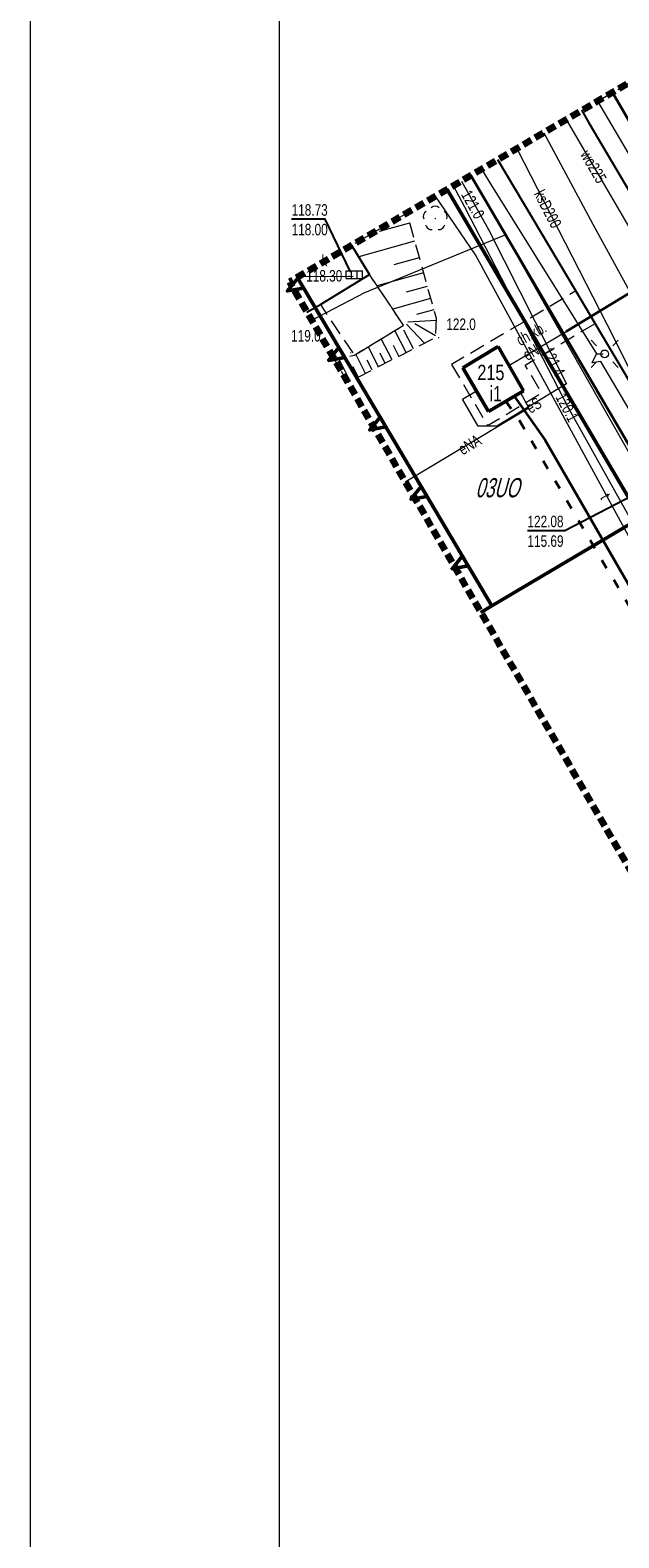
# Model space of a CAD drawing. Header units: metres. Extents: x 7464056 to 7464277, y 5957530 to 5957827.
# Tile 21 of 26: x 7464056 to 7464095, y 5957668 to 5957766. Entities that reach past the tile are written whole.
import ezdxf
from ezdxf.enums import TextEntityAlignment as Align

# ---------------------------------------------------------------- set-up
doc = ezdxf.new("R2010")
doc.units = ezdxf.units.M
doc.header["$MEASUREMENT"] = 0
for name, pattern in [('1.0_0.5', [1.5, 1, -0.5]), ('1.5_0.5', [2, 1.5, -0.5]), ('2', [0.9, 0.6, -0.3]), ('219-500', [0]), ('ACAD_ISO03W100', [30, 12, -18]), ('egug-500', [1, 0.5, -0.5])]:
    doc.linetypes.add(name, pattern=pattern)
doc.layers.get('0').update_dxf_attribs({"color": 2, "linetype": 'CONTINUOUS', "lineweight": 5})
for name, color, linetype in [('000 Inne (niezydentyfikowane)', 7, 'CONTINUOUS'), ('218-kontur użytku gruntowego', 7, 'CONTINUOUS'), ('312-budynek ewidencyjny', 7, 'CONTINUOUS'), ('312-oznaczenie budynku ewidencyjnego', 7, 'CONTINUOUS'), ('312-oznaczenie budynku ewidencyjnego-Atr117', 7, 'CONTINUOUS'), ('chodnik', 7, 'CONTINUOUS'), ('chodnik-Atr17', 7, 'CONTINUOUS'), ('drzewo liściaste', 7, 'CONTINUOUS'), ('jezdnia', 7, 'CONTINUOUS'), ('kratka ściekowa', 7, 'CONTINUOUS'), ('kratka ściekowa-Atr17', 7, 'CONTINUOUS'), ('krawężnik', 7, 'CONTINUOUS'), ('latarnia', 7, 'CONTINUOUS'), ('obudowa ochronna przewodu', 7, 'CONTINUOUS'), ('pikieta naturalna', 7, 'CONTINUOUS'), ('przewód elektroenergetyczny podziemny', 7, 'CONTINUOUS'), ('przewód elektroenergetyczny podziemny-Atr1', 7, 'CONTINUOUS'), ('przewód gazowy', 7, 'CONTINUOUS'), ('przewód kanalizacyjny', 7, 'CONTINUOUS'), ('przewód kanalizacyjny-Atr1', 7, 'CONTINUOUS'), ('przewód telekomunikacyjny podziemny', 7, 'CONTINUOUS'), ('przewód telekomunikacyjny podziemny-Atr1', 7, 'CONTINUOUS'), ('przewód wodociągowy', 7, 'CONTINUOUS'), ('przewód wodociągowy-Atr1', 7, 'CONTINUOUS'), ('rzedna', 7, 'CONTINUOUS'), ('rzedna-Atr2', 7, 'CONTINUOUS'), ('rzedna-Atr3', 7, 'CONTINUOUS'), ('skarpa nieumocniona', 7, 'CONTINUOUS'), ('trawnik', 7, 'CONTINUOUS'), ('Zakres', 7, 'CONTINUOUS')]:
    doc.layers.add(name, color=color, linetype=linetype)
for name, color, linetype, lineweight in [('219-działka ewidencyjna', 7, 'CONTINUOUS', 30), ('__A-Tabelka', 7, 'CONTINUOUS', 18), ('_E-kabel el', 1, 'ACAD_ISO03W100', 40), ('pikieta naturalna-Atr2', 8, 'CONTINUOUS', 9)]:
    doc.layers.add(name, color=color, linetype=linetype, lineweight=lineweight)
doc.styles.get("Standard").update_dxf_attribs({"font": 'Working1250', "width": 0.75})

# ---------------------------------------------------------------- blocks, each defined once
blk = doc.blocks.new('PW01')
at = {"linetype": 'Continuous', "lineweight": 13}
h = blk.add_hatch(color=0, dxfattribs=at)
edge = h.paths.add_edge_path()
edge.add_arc((0, 0), 0.045, 0, 360)
blk = doc.blocks.new('US05')
at = {"color": 0, "linetype": 'Continuous', "lineweight": 13}
for p, q in [((-0.525, -0.25), (-0.525, 0.25)), ((-0.525, 0.25), (-0.175, 0.25)), ((-0.175, -0.25), (-0.175, 0.25)), ((-0.175, 0.25), (0.175, 0.25)), ((0.175, -0.25), (0.175, 0.25)), ((0.175, 0.25), (0.525, 0.25)), ((0.525, -0.25), (0.525, 0.25)), ((-0.525, -0.25), (-0.175, -0.25)), ((-0.175, -0.25), (0.175, -0.25)), ((0.175, -0.25), (0.525, -0.25))]:
    blk.add_line(p, q, dxfattribs=at)
blk = doc.blocks.new('OP021')
at = {"linetype": 'Continuous', "lineweight": 13}
h = blk.add_hatch(color=0, dxfattribs=at)
edge = h.paths.add_edge_path()
edge.add_arc((0, 0), 0.05, 0, 360)
at = {"color": 0, "linetype": 'Continuous', "lineweight": 13}
for centre, start, end in [((-0.38, 0.124), 121.308, 202.548), ((0, 0.4), 49.272, 130.728), ((0.38, 0.124), 337.452, 58.692), ((-0.235, -0.324), 193.221, 274.871), ((0.235, -0.324), 265.129, 346.779)]:
    blk.add_arc(centre, 0.4, start, end, dxfattribs=at)
blk = doc.blocks.new('SM01')
at = {"color": 0, "linetype": 'Continuous', "lineweight": 13}
for p, q in [((-0.53, 0.531), (-0.883, 0.884)), ((0.531, 0.531), (0.884, 0.884)), ((-0.53, -0.53), (-0.883, -0.883)), ((0.531, -0.53), (0.884, -0.883))]:
    blk.add_line(p, q, dxfattribs=at)
blk.add_circle((0, 0), 0.25, dxfattribs=at)

msp = doc.modelspace()

# ---------------------------------------------------------------- linework, layer by layer
at = {"layer": '000 Inne (niezydentyfikowane)', "color": 7, "linetype": 'Continuous', "lineweight": 13}
for p, q in [((7464081.1, 5957753.13), (7464079.12, 5957752.58)), ((7464081.43, 5957751.96), (7464077.8, 5957750.94)), ((7464081.73, 5957750.88), (7464080.07, 5957750.41)), ((7464082, 5957749.9), (7464078.99, 5957749.06)), ((7464082.47, 5957748.23), (7464080.01, 5957747.54)), ((7464082.25, 5957749.02), (7464080.89, 5957748.64)), ((7464082.68, 5957747.5), (7464081.56, 5957747.19)), ((7464080.88, 5957744.71), (7464080.14, 5957746.15)), ((7464081.35, 5957744.95), (7464080.74, 5957746.16)), ((7464082.08, 5957745.32), (7464080.9, 5957746.55)), ((7464082.83, 5957746.8), (7464080.98, 5957746.7)), ((7464082.79, 5957745.8), (7464081.45, 5957746.59)), ((7464079.96, 5957744.24), (7464079.26, 5957745.61)), ((7464080.41, 5957744.47), (7464080.06, 5957745.17)), ((7464077.25, 5957742.86), (7464076.49, 5957744.36)), ((7464078.24, 5957743.36), (7464077.61, 5957744.6)), ((7464078.66, 5957743.58), (7464078.34, 5957744.21)), ((7464079.09, 5957743.79), (7464078.42, 5957745.1)), ((7464079.52, 5957744.01), (7464079.18, 5957744.68)), ((7464077.77, 5957743.12), (7464077.43, 5957743.79))]:
    msp.add_line(p, q, dxfattribs=at)
at = {"layer": '000 Inne (niezydentyfikowane)', "color": 56, "linetype": 'Continuous', "lineweight": 13, "flags": 128}
for points in [[(7464083.537, 5957755.315), (7464096.13, 5957733.973)], [(7464085.738, 5957727.813), (7464086.461, 5957728.242), (7464096.13, 5957733.973)]]:
    msp.add_lwpolyline(points, dxfattribs=at)
at = {"layer": '000 Inne (niezydentyfikowane)', "color": 56, "linetype": 'Continuous', "lineweight": 50, "flags": 128}
for points in [[(7464149.275, 5957643.692), (7464129.849, 5957676.292), (7464118.65, 5957695.507), (7464117.917, 5957696.764), (7464113.452, 5957704.425), (7464096.13, 5957733.973), (7464083.537, 5957755.315)], [(7464096.13, 5957733.973), (7464086.461, 5957728.242), (7464085.738, 5957727.813)]]:
    msp.add_lwpolyline(points, dxfattribs=at)
at = {"layer": '000 Inne (niezydentyfikowane)', "color": 178, "linetype": 'Continuous', "lineweight": 50, "flags": 128}
for points in [[(7464073.829, 5957749.552), (7464073.16, 5957748.72), (7464074.212, 5957748.907)], [(7464076.506, 5957745.036), (7464075.837, 5957744.204), (7464076.889, 5957744.391)], [(7464079.183, 5957740.52), (7464078.514, 5957739.687), (7464079.566, 5957739.875)], [(7464081.86, 5957736.004), (7464081.191, 5957735.171), (7464082.243, 5957735.358)], [(7464084.537, 5957731.487), (7464083.868, 5957730.655), (7464084.919, 5957730.842)]]:
    msp.add_lwpolyline(points, close=True, dxfattribs=at)
at = {"layer": '000 Inne (niezydentyfikowane)', "color": 178, "linetype": 'Continuous', "lineweight": 50}
msp.add_lwpolyline([(7464073.797, 5957749.607), (7464086.461, 5957728.242)], dxfattribs=at)
at = {"layer": '218-kontur użytku gruntowego', "color": 3, "linetype": 'egug-500', "lineweight": 18, "flags": 128}
for points in [[(7464094.297, 5957761.621), (7464109.95, 5957734.72)], [(7464109.95, 5957734.72), (7464094.297, 5957761.621)], [(7464099.57, 5957731.53), (7464085.085, 5957756.223)], [(7464085.085, 5957756.223), (7464099.57, 5957731.53)]]:
    msp.add_lwpolyline(points, dxfattribs=at)
at = {"layer": '219-działka ewidencyjna', "color": 7, "linetype": '219-500', "flags": 128}
for points in [[(7464109.95, 5957734.72), (7464094.297, 5957761.621)], [(7464099.57, 5957731.53), (7464085.085, 5957756.223)]]:
    msp.add_lwpolyline(points, dxfattribs=at)
at = {"layer": '312-budynek ewidencyjny', "color": 7, "linetype": 'Continuous', "lineweight": 50, "flags": 128}
for points in [[(7464084.56, 5957743.73), (7464086.86, 5957745.1)], [(7464086.86, 5957745.1), (7464088.51, 5957742.23)], [(7464086.23, 5957740.88), (7464084.56, 5957743.73)], [(7464088.51, 5957742.23), (7464086.23, 5957740.88)]]:
    msp.add_lwpolyline(points, dxfattribs=at)
at = {"layer": '__A-Tabelka', "ltscale": 5}
for points in [[(7464266.428, 5957826.876), (7464056.428, 5957826.876), (7464056.428, 5957529.876), (7464266.428, 5957529.876)], [(7464263.228, 5957823.676), (7464072.628, 5957823.676), (7464072.628, 5957533.076), (7464263.228, 5957533.076)]]:
    msp.add_lwpolyline(points, close=True, dxfattribs=at)
at = {"layer": '_E-kabel el', "ltscale": 0.05}
msp.add_lwpolyline([(7464087.37, 5957741.555), (7464088.274, 5957740.255), (7464088.274, 5957740.255), (7464108.163, 5957706.574), (7464108.163, 5957706.574), (7464115.284, 5957694.417), (7464107.767, 5957690.712), (7464119.842, 5957669.986), (7464127.199, 5957674.201), (7464153.719, 5957628.799), (7464159.587, 5957619.328), (7464161.393, 5957613.844), (7464166.778, 5957604.959), (7464163.85, 5957591.454), (7464163.85, 5957589.14), (7464165.616, 5957586.064)], dxfattribs=at)
at = {"layer": 'chodnik', "color": 7, "linetype": '1.0_0.5', "lineweight": 18, "flags": 128}
for points in [[(7464080.71, 5957746.49), (7464078.5, 5957749.79), (7464075.3, 5957747.83), (7464077.51, 5957744.54)], [(7464083.84, 5957743.93), (7464086.18, 5957739.97), (7464089.69, 5957742.09), (7464088.63, 5957743.9), (7464093.17, 5957746.61), (7464091.92, 5957748.72)], [(7464086.23, 5957740.88), (7464084.56, 5957743.73), (7464086.86, 5957745.1), (7464088.51, 5957742.23)]]:
    msp.add_lwpolyline(points, close=True, dxfattribs=at)
at = {"layer": 'jezdnia', "color": 7, "linetype": '1.5_0.5', "lineweight": 18, "flags": 128}
for points in [[(7464129.003, 5957713.654), (7464127.27, 5957712.63), (7464126.17, 5957712), (7464125.02, 5957711.71), (7464124, 5957711.67), (7464123.08, 5957711.69), (7464122.17, 5957711.93), (7464121.21, 5957712.46), (7464121.08, 5957712.58), (7464114.67, 5957722.48), (7464114.04, 5957723.26), (7464113.54, 5957724.04), (7464106.98, 5957735.12), (7464103.81, 5957740.43), (7464099.85, 5957747.76), (7464096.33, 5957753.61), (7464092.76, 5957759.66), (7464092.296, 5957760.448)], [(7464086.851, 5957757.258), (7464091.92, 5957748.72), (7464093.17, 5957746.61), (7464100.88, 5957733.62), (7464109.13, 5957719.6), (7464117.32, 5957705.91), (7464124.79, 5957693.36), (7464131.59, 5957681.85), (7464137.77, 5957671.55), (7464145.7, 5957658.29), (7464153.31, 5957645.2), (7464161.81, 5957630.88), (7464165.59, 5957624.29), (7464166.01, 5957623.09), (7464166.28, 5957621.51), (7464166.24, 5957620.22), (7464165.92, 5957618.44), (7464168.97, 5957613.22), (7464169.49, 5957613.31), (7464170.42, 5957613.31), (7464171.31, 5957612.99), (7464172.23, 5957612.07), (7464174.42, 5957607.65), (7464180.26, 5957595.46), (7464181.97, 5957591.93), (7464181.97, 5957591.41), (7464181.65, 5957590.58), (7464181.19, 5957590.07), (7464180.8, 5957589.72), (7464180.45, 5957589.49), (7464177.71, 5957587.72), (7464174.48, 5957585.62), (7464174.04, 5957585.45), (7464173.25, 5957585.36), (7464172.37, 5957585.5), (7464170.33, 5957586.19), (7464174.29, 5957579.29), (7464174.66, 5957580.9), (7464175.14, 5957581.82), (7464175.95, 5957582.64), (7464182.63, 5957586.49), (7464183.82, 5957586.55), (7464184.39, 5957586.13), (7464185.16, 5957585.13), (7464186.91, 5957580.49), (7464187.35, 5957579.06), (7464188.33, 5957575.91), (7464191.48, 5957567.03), (7464194.04, 5957559.04), (7464194.66, 5957556.96), (7464194.8, 5957555.42), (7464194.36, 5957553.91), (7464193.7, 5957553.12), (7464193.01, 5957552.89), (7464195.32, 5957546.4), (7464196.35, 5957545.53), (7464197.42, 5957544.45), (7464198.3, 5957543.12), (7464199.02, 5957541.65), (7464199.69, 5957539.99), (7464200.28, 5957536.84), (7464200.881, 5957534.249)], [(7464074.425, 5957747.35), (7464075.3, 5957747.83), (7464078.5, 5957749.79), (7464077.341, 5957751.684)]]:
    msp.add_lwpolyline(points, dxfattribs=at)
at = {"layer": 'krawężnik', "color": 7, "linetype": 'Continuous', "lineweight": 25, "flags": 128}
for points in [[(7464092.296, 5957760.448), (7464092.76, 5957759.66), (7464096.33, 5957753.61), (7464099.85, 5957747.76), (7464103.81, 5957740.43), (7464106.98, 5957735.12), (7464113.54, 5957724.04), (7464114.04, 5957723.26), (7464114.67, 5957722.48)], [(7464165.92, 5957618.44), (7464166.24, 5957620.22), (7464166.28, 5957621.51), (7464166.01, 5957623.09), (7464165.59, 5957624.29), (7464161.81, 5957630.88), (7464153.31, 5957645.2), (7464145.7, 5957658.29), (7464137.77, 5957671.55), (7464131.59, 5957681.85), (7464124.79, 5957693.36), (7464117.32, 5957705.91), (7464109.13, 5957719.6), (7464100.88, 5957733.62), (7464093.17, 5957746.61), (7464091.92, 5957748.72), (7464086.851, 5957757.258)], [(7464074.425, 5957747.35), (7464075.3, 5957747.83), (7464078.5, 5957749.79), (7464077.341, 5957751.684)]]:
    msp.add_lwpolyline(points, dxfattribs=at)
at = {"layer": 'obudowa ochronna przewodu', "color": 7, "linetype": 'Continuous', "lineweight": 35, "flags": 128}
for points in [[(7464098.96, 5957750.74), (7464091.29, 5957746.08)], [(7464087.9, 5957741.87), (7464089.93, 5957739.01), (7464099.22, 5957722.9), (7464107.65, 5957708.11), (7464109.59, 5957707.38), (7464113.7, 5957709.84)]]:
    msp.add_lwpolyline(points, dxfattribs=at)
at = {"layer": 'przewód elektroenergetyczny podziemny', "color": 1, "linetype": 'Continuous', "lineweight": 18, "flags": 128}
for points in [[(7464087.56, 5957743.88), (7464091.29, 5957746.08), (7464098.96, 5957750.74), (7464103.8, 5957753.38), (7464098.31, 5957761.72), (7464097.338, 5957763.403)], [(7464085.787, 5957756.634), (7464086.43, 5957755.58), (7464093.26, 5957744.62), (7464093.69, 5957744.62)], [(7464141.13, 5957655.81), (7464133.08, 5957670.35), (7464128.98, 5957677.67), (7464121.92, 5957689.28), (7464118.01, 5957695.84), (7464113.58, 5957702.72), (7464109.92, 5957708.44), (7464107.19, 5957712.99), (7464099.68, 5957726.38), (7464091.49, 5957741.04), (7464084.69, 5957754.18), (7464083.955, 5957755.56)], [(7464084.481, 5957755.869), (7464086.23, 5957752.71), (7464091.31, 5957742.69), (7464086.78, 5957739.93), (7464085.57, 5957739.92), (7464084.54, 5957741.69), (7464085.45, 5957742.22)], [(7464074.736, 5957746.813), (7464078.2, 5957748.61), (7464087.32, 5957752.37)], [(7464087.32, 5957752.37), (7464095.98, 5957737.1), (7464105.9, 5957721.64), (7464112.85, 5957710.77), (7464118.26, 5957701.85), (7464125.41, 5957690.07), (7464132.72, 5957677.58), (7464134.57, 5957673.2), (7464138.74, 5957666.32), (7464145.7, 5957654.46), (7464154.32, 5957639.85), (7464161.46, 5957628.22), (7464166.09, 5957620.42), (7464169.69, 5957613.63), (7464179.16, 5957595.67), (7464181.63, 5957596.77), (7464187.58, 5957599.66), (7464192.68, 5957601.41), (7464193.82, 5957601.82)], [(7464110.56, 5957715.88), (7464110.21, 5957715.98), (7464103.44, 5957727.35), (7464093.55, 5957744.13), (7464092.98, 5957744.05), (7464093.26, 5957744.62), (7464093.69, 5957744.62)], [(7464087.9, 5957741.87), (7464089.93, 5957739.01), (7464099.22, 5957722.9), (7464107.65, 5957708.11), (7464109.59, 5957707.38), (7464113.7, 5957709.84), (7464121.98, 5957713.76), (7464127.114, 5957716.779)], [(7464088.86, 5957741.11), (7464088.32, 5957742.12)], [(7464080.816, 5957736.313), (7464088.86, 5957741.11)]]:
    msp.add_lwpolyline(points, dxfattribs=at)
at = {"layer": 'przewód gazowy', "color": 52, "linetype": 'Continuous', "lineweight": 18, "flags": 128}
msp.add_lwpolyline([(7464093.334, 5957761.057), (7464097.55, 5957753.89), (7464109.26, 5957734.1), (7464115.16, 5957723.86), (7464123.88, 5957709.15), (7464134.72, 5957690.93), (7464143.09, 5957676.91), (7464149.7, 5957665.65), (7464156.83, 5957653.79), (7464162.79, 5957643.63), (7464167.44, 5957635.73), (7464175.9, 5957621.63), (7464182.75, 5957610.05), (7464191.05, 5957595.99), (7464199.23, 5957582.14), (7464201.17, 5957579.06), (7464201.31, 5957578.82)], dxfattribs=at)
at = {"layer": 'przewód kanalizacyjny', "color": 34, "linetype": 'Continuous', "lineweight": 18, "flags": 128}
for points in [[(7464089.824, 5957759), (7464093.03, 5957753.06), (7464103.66, 5957733.62), (7464109.54, 5957722.88)], [(7464088.076, 5957757.975), (7464093.94, 5957746.55), (7464098.78, 5957736.87), (7464109.26, 5957718.63), (7464117.56, 5957704.09), (7464120.37, 5957699.24), (7464130.04, 5957683.57), (7464144.49, 5957660.22), (7464144.68, 5957659.92), (7464148.27, 5957653.94), (7464160.34, 5957635.1), (7464160.48, 5957634.89)], [(7464073.887, 5957749.66), (7464077.43, 5957749.68)]]:
    msp.add_lwpolyline(points, dxfattribs=at)
at = {"layer": 'przewód telekomunikacyjny podziemny', "color": 30, "linetype": 'Continuous', "lineweight": 18, "flags": 128}
msp.add_lwpolyline([(7464173.56, 5957629.98), (7464173.3, 5957629.92), (7464170.34, 5957629.31), (7464162.06, 5957623.92), (7464161.72, 5957623.7), (7464161.34, 5957624.32), (7464141.5, 5957657.19), (7464121.46, 5957692.84), (7464107.23, 5957716.37), (7464099.06, 5957725.95), (7464085.39, 5957751.08), (7464082.794, 5957754.88)], dxfattribs=at)
at = {"layer": 'przewód wodociągowy', "color": 5, "linetype": 'Continuous', "lineweight": 18, "flags": 128}
msp.add_lwpolyline([(7464091.295, 5957759.862), (7464114.05, 5957720.84)], dxfattribs=at)
at = {"layer": 'rzedna-Atr2', "color": 7, "flags": 128}
for points in [[(7464077.26, 5957749.97), (7464075.61, 5957753.38), (7464073.433, 5957753.38)], [(7464098.91, 5957737.14), (7464091.19, 5957733.12), (7464088.769, 5957733.12)]]:
    msp.add_lwpolyline(points, dxfattribs=at)
at = {"layer": 'skarpa nieumocniona', "color": 7, "linetype": '1.0_0.5', "lineweight": 18, "flags": 128}
msp.add_lwpolyline([(7464082.83, 5957746.95), (7464082.79, 5957745.68), (7464077.08, 5957742.77), (7464076.19, 5957744.3), (7464077.51, 5957744.54), (7464080.71, 5957746.49), (7464078.5, 5957749.79), (7464077.34, 5957751.68), (7464080.92, 5957753.78)], close=True, dxfattribs=at)
msp.add_lwpolyline([(7464082.83, 5957746.95), (7464082.79, 5957745.68), (7464077.08, 5957742.77), (7464076.19, 5957744.3), (7464077.51, 5957744.54), (7464080.71, 5957746.49), (7464078.5, 5957749.79), (7464077.34, 5957751.68), (7464080.92, 5957753.78)], close=True, dxfattribs=at)
at = {"layer": 'trawnik', "color": 7, "linetype": '1.0_0.5', "lineweight": 18, "flags": 128}
msp.add_lwpolyline([(7464108.99, 5957741.66), (7464106.13, 5957739.98), (7464103.81, 5957740.43), (7464099.85, 5957747.76), (7464096.33, 5957753.61), (7464092.76, 5957759.66), (7464092.3, 5957760.45), (7464096.51, 5957762.92)], close=True, dxfattribs=at)
at = {"layer": 'Zakres', "color": 134, "linetype": '2', "lineweight": 90, "flags": 128}
msp.add_lwpolyline([(7464273.07, 5957642.1), (7464173.57, 5957639.94), (7464098.51, 5957764.09), (7464073.29, 5957749.31), (7464127.02, 5957656.52), (7464126.84, 5957638.93), (7464125.08, 5957533.8), (7464273.77, 5957534.68)], close=True, dxfattribs=at)

# ---------------------------------------------------------------- block references
at = {"layer": 'drzewo liściaste', "color": 94, "linetype": 'Continuous', "lineweight": 18}
msp.add_blockref('OP021', (7464082.77, 5957753.43), dxfattribs=at)
at = {"layer": 'kratka ściekowa', "color": 34, "linetype": 'Continuous', "lineweight": 18}
msp.add_blockref('US05', (7464077.51, 5957749.77), dxfattribs=at)
at = {"layer": 'latarnia', "color": 7, "linetype": 'Continuous', "lineweight": 18}
msp.add_blockref('SM01', (7464093.79, 5957744.63), dxfattribs=at)
at = {"layer": 'pikieta naturalna', "color": 7, "linetype": 'Continuous', "lineweight": 13}
for p in [(7464082.99, 5957745.68), (7464077.28, 5957744.7)]:
    msp.add_blockref('PW01', p, dxfattribs=at)
at = {"layer": 'rzedna', "color": 1, "linetype": 'Continuous', "lineweight": 18}
for p in [(7464086.23, 5957752.71), (7464091.31, 5957742.69), (7464091.49, 5957741.04)]:
    msp.add_blockref('PW01', p, dxfattribs=at)
at = {"layer": 'rzedna', "color": 34, "linetype": 'Continuous', "lineweight": 18}
for p in [(7464077.15, 5957749.68), (7464077.26, 5957749.97)]:
    msp.add_blockref('PW01', p, dxfattribs=at)

# ---------------------------------------------------------------- texts
at = {"layer": '000 Inne (niezydentyfikowane)', "color": 56, "linetype": 'Continuous', "lineweight": 13, "oblique": 15, "width": 0.651}
msp.add_text('03UO', height=1.25, dxfattribs=at).set_placement((7464085.39, 5957735.3))
at = {"layer": '312-oznaczenie budynku ewidencyjnego', "color": 7, "linetype": 'Continuous', "lineweight": 18, "width": 0.79}
msp.add_text('215', height=1, dxfattribs=at).set_placement((7464085.51, 5957742.92))
at = {"layer": '312-oznaczenie budynku ewidencyjnego-Atr117', "color": 7, "width": 0.765}
msp.add_text('i1', height=1, dxfattribs=at).set_placement((7464086.31, 5957741.54))
at = {"layer": 'chodnik-Atr17', "color": 7, "width": 0.765}
msp.add_text('ch.kb.', height=0.75, rotation=28.74, dxfattribs=at).set_placement((7464088.3, 5957745.12))
msp.add_text('ch.kb.', height=0.75, rotation=28.74, dxfattribs=at).set_placement((7464088.3, 5957745.12))
at = {"layer": 'kratka ściekowa-Atr17', "color": 34, "width": 0.765}
msp.add_text('k', height=0.75, dxfattribs=at).set_placement((7464075.38, 5957750.32))
at = {"layer": 'pikieta naturalna-Atr2', "color": 7, "width": 0.765}
for s, p in [('119.0', (7464073.4, 5957745.43)), ('122.0', (7464083.49, 5957746.18))]:
    msp.add_text(s, height=0.75, dxfattribs=at).set_placement(p)
at = {"layer": 'przewód elektroenergetyczny podziemny-Atr1', "color": 1, "width": 0.765}
msp.add_text('eN', height=0.75, rotation=30.532, dxfattribs=at).set_placement((7464088.57, 5957744.48), align=Align.MIDDLE_LEFT)
for s, rotation, p in [('eS', 31.35, (7464088.97, 5957740.72)), ('eNA', 30.81, (7464084.56, 5957738.02))]:
    msp.add_text(s, height=0.75, rotation=rotation, dxfattribs=at).set_placement(p)
at = {"layer": 'przewód kanalizacyjny-Atr1', "color": 34, "width": 0.765}
msp.add_text('ksD200', height=0.75, rotation=297.15, dxfattribs=at).set_placement((7464089.17, 5957755.04))
at = {"layer": 'przewód telekomunikacyjny podziemny-Atr1', "color": 30, "width": 0.765}
msp.add_text('t', height=0.75, rotation=298.54, dxfattribs=at).set_placement((7464093.47, 5957735.28))
at = {"layer": 'przewód wodociągowy-Atr1', "color": 5, "width": 0.765}
msp.add_text('wo225', height=0.75, rotation=300.248, dxfattribs=at).set_placement((7464092.5, 5957757.79), align=Align.MIDDLE_LEFT)
at = {"layer": 'rzedna-Atr2', "color": 1, "width": 0.765}
for s, rotation, p in [('121.0', 299.22, (7464084.43, 5957755)), ('121.4', 298.11, (7464089.69, 5957744.77))]:
    msp.add_text(s, height=0.75, rotation=rotation, dxfattribs=at).set_placement(p)
at = {"layer": 'rzedna-Atr2', "color": 34, "width": 0.765}
for s, p in [('118.73', (7464073.433, 5957753.388)), ('122.08', (7464088.769, 5957733.128))]:
    msp.add_text(s, height=0.75, dxfattribs=at).set_placement(p, align=Align.BOTTOM_LEFT)
msp.add_text('118.30', height=0.75, dxfattribs=at).set_placement((7464074.38, 5957749.33))
at = {"layer": 'rzedna-Atr2', "color": 7, "width": 0.765}
msp.add_text('120.1', height=0.75, rotation=297.82, dxfattribs=at).set_placement((7464090.57, 5957741.82))
at = {"layer": 'rzedna-Atr3', "color": 34, "width": 0.765}
for s, p in [('118.00', (7464073.433, 5957752.112)), ('115.69', (7464088.769, 5957731.853))]:
    msp.add_text(s, height=0.75, dxfattribs=at).set_placement(p, align=Align.BOTTOM_LEFT)

doc.saveas('drawing.dxf')
